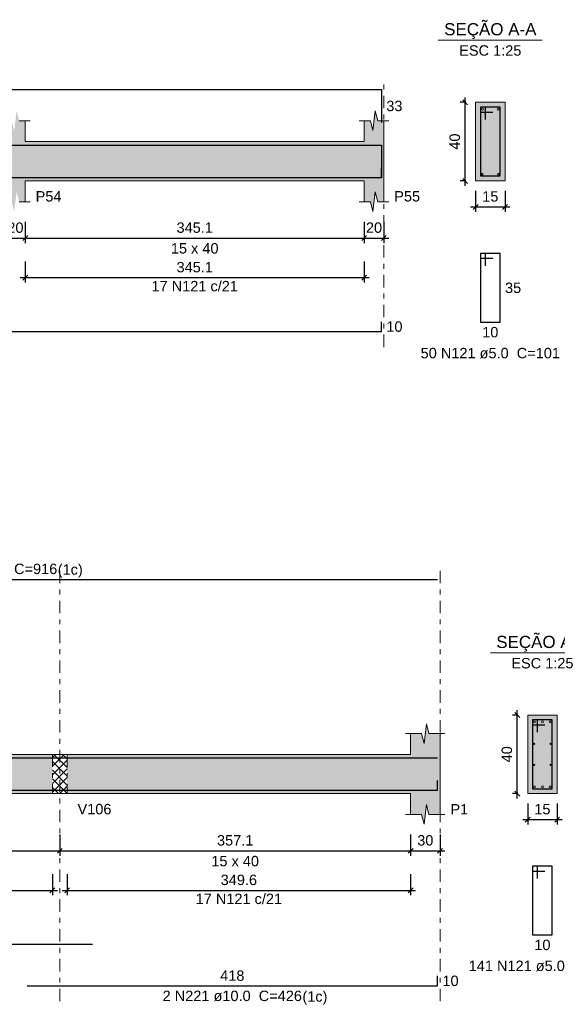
# Model space of a CAD drawing. Header units: millimetres. Extents: x 0 to 119, y 0 to 84.
# Tile 8 of 34: x 36 to 47, y 20 to 41. Entities that reach past the tile are written whole.
import ezdxf

# ---------------------------------------------------------------- set-up
doc = ezdxf.new("R2010")
doc.units = ezdxf.units.MM
doc.header["$MEASUREMENT"] = 0
doc.linetypes.add('DASHDOT', pattern=[2.54, 1.27, -0.635, 0, -0.635])
doc.linetypes.add('NULL', pattern=[0])
doc.layers.get('0').update_dxf_attribs({"lineweight": 18})
for name, color, linetype, lineweight in [('Descrição da armadura', 7, 'Continuous', 0), ('DT-Barras na forma', 2, 'Continuous', 30), ('DT-Barras no corte', 5, 'Continuous', 5), ('DT-Barras rebatidas', 2, 'Continuous', 30), ('DT-Cotas', 9, 'Continuous', 5), ('DT-Forma', 5, 'Continuous', 5), ('DT-Hachura forma vigas', 254, 'Continuous', 5), ('DT-Hachura intersecção vigas', 9, 'Continuous', 5), ('DT-Hachura seção vigas', 254, 'Continuous', 5), ('DT-Pontilhado', 9, 'DASHDOT', 5), ('DT-Textos', 7, 'Continuous', 5), ('Textos armaduras', 7, 'Continuous', 0)]:
    doc.layers.add(name, color=color, linetype=linetype, lineweight=lineweight)
doc.styles.add('Arial', font='txt')
doc.dimstyles.new('UM_25.000000', dxfattribs={"dimtxt": 0.18, "dimasz": 0.1, "dimexe": 0.1, "dimexo": 0.2, "dimgap": 0, "dimtad": 1, "dimtih": 1, "dimtoh": 1, "dimdec": 1, "dimlfac": 25, "dimzin": 0, "dimdsep": 46, "dimtxsty": 'Standard', "dimcen": 0.09, "dimdle": 0.1, "dimadec": 1, "dimazin": 2, "dimtfac": 1, "dimtdec": 4, "dimtofl": 0, "dimtmove": 0, "dimatfit": 3, "dimfxl": 1, "dimtolj": 1, "dimarcsym": 0})
doc.dimstyles.new('UM_50.000000', dxfattribs={"dimtxt": 0.18, "dimasz": 0.1, "dimexe": 0.1, "dimexo": 0.2, "dimgap": 0, "dimtad": 1, "dimtih": 1, "dimtoh": 1, "dimdec": 1, "dimlfac": 50, "dimzin": 0, "dimdsep": 46, "dimtxsty": 'Standard', "dimcen": 0.09, "dimdle": 0.1, "dimadec": 1, "dimazin": 2, "dimtfac": 1, "dimtdec": 4, "dimtofl": 0, "dimtmove": 0, "dimatfit": 3, "dimfxl": 1, "dimtolj": 1, "dimarcsym": 0})

# ---------------------------------------------------------------- blocks, each defined once
blk = doc.blocks.new('_Oblique')
at = {"color": 0, "linetype": 'ByBlock', "lineweight": -2}
blk.add_line((-0.5, -0.5), (0.5, 0.5), dxfattribs=at)
blk = doc.blocks.new('*D197')
at = {"layer": 'Defpoints', "color": 0}
for p in [(35.858, 36.603), (36.258, 36.603), (36.258, 36.074)]:
    blk.add_point(p, dxfattribs=at)
at = {"layer": 'DT-Cotas', "color": 0, "lineweight": -2}
for p, q in [((35.858, 36.403), (35.858, 35.974)), ((36.258, 36.403), (36.258, 35.974)), ((35.758, 36.074), (36.358, 36.074))]:
    blk.add_line(p, q, dxfattribs=at)
at = {"layer": 'DT-Cotas', "color": 0, "lineweight": -2, "xscale": 0.1, "yscale": 0.1, "zscale": 0.1, "rotation": 180}
blk.add_blockref('_Oblique', (35.858, 36.074), dxfattribs=at)
at = {"layer": 'DT-Cotas', "color": 0, "lineweight": -2, "xscale": 0.1, "yscale": 0.1, "zscale": 0.1}
blk.add_blockref('_Oblique', (36.258, 36.074), dxfattribs=at)
at = {"layer": 'DT-Cotas', "color": 7, "insert": (36.058, 36.286), "char_height": 0.2118, "attachment_point": 5, "rotation": 0.0057, "style": 'Arial'}
blk.add_mtext('\\A1;20', dxfattribs=at)
blk = doc.blocks.new('*D198')
at = {"layer": 'Defpoints', "color": 0}
for p in [(36.258, 36.603), (43.16, 36.603), (43.16, 36.074)]:
    blk.add_point(p, dxfattribs=at)
at = {"layer": 'DT-Cotas', "color": 0, "lineweight": -2}
for p, q in [((36.258, 36.403), (36.258, 35.974)), ((43.16, 36.403), (43.16, 35.974)), ((36.158, 36.074), (43.26, 36.074))]:
    blk.add_line(p, q, dxfattribs=at)
at = {"layer": 'DT-Cotas', "color": 0, "lineweight": -2, "xscale": 0.1, "yscale": 0.1, "zscale": 0.1, "rotation": 180}
blk.add_blockref('_Oblique', (36.258, 36.074), dxfattribs=at)
at = {"layer": 'DT-Cotas', "color": 0, "lineweight": -2, "xscale": 0.1, "yscale": 0.1, "zscale": 0.1}
blk.add_blockref('_Oblique', (43.16, 36.074), dxfattribs=at)
at = {"layer": 'DT-Cotas', "color": 7, "insert": (39.709, 36.286), "char_height": 0.2118, "attachment_point": 5, "rotation": 0.0057, "style": 'Arial'}
blk.add_mtext('\\A1;345.1', dxfattribs=at)
blk = doc.blocks.new('*D199')
at = {"layer": 'Defpoints', "color": 0}
for p in [(43.16, 36.603), (43.56, 36.603), (43.56, 36.074)]:
    blk.add_point(p, dxfattribs=at)
at = {"layer": 'DT-Cotas', "color": 0, "lineweight": -2}
for p, q in [((43.16, 36.403), (43.16, 35.974)), ((43.56, 36.403), (43.56, 35.974)), ((43.06, 36.074), (43.66, 36.074))]:
    blk.add_line(p, q, dxfattribs=at)
at = {"layer": 'DT-Cotas', "color": 0, "lineweight": -2, "xscale": 0.1, "yscale": 0.1, "zscale": 0.1, "rotation": 180}
blk.add_blockref('_Oblique', (43.16, 36.074), dxfattribs=at)
at = {"layer": 'DT-Cotas', "color": 0, "lineweight": -2, "xscale": 0.1, "yscale": 0.1, "zscale": 0.1}
blk.add_blockref('_Oblique', (43.56, 36.074), dxfattribs=at)
at = {"layer": 'DT-Cotas', "color": 7, "insert": (43.36, 36.286), "char_height": 0.2118, "attachment_point": 5, "rotation": 0.0057, "style": 'Arial'}
blk.add_mtext('\\A1;20', dxfattribs=at)
blk = doc.blocks.new('*D200')
at = {"layer": 'Defpoints', "color": 0}
for p in [(45.216, 38.839), (45.428, 38.839), (45.428, 37.239)]:
    blk.add_point(p, dxfattribs=at)
at = {"layer": 'DT-Cotas', "color": 0, "lineweight": -2}
for p, q in [((45.216, 37.139), (45.216, 38.939)), ((45.228, 38.839), (45.116, 38.839)), ((45.228, 37.239), (45.116, 37.239))]:
    blk.add_line(p, q, dxfattribs=at)
at = {"layer": 'DT-Cotas', "color": 0, "lineweight": -2, "xscale": 0.1, "yscale": 0.1, "zscale": 0.1}
for p, rotation in [((45.216, 38.839), 90), ((45.216, 37.239), 270)]:
    blk.add_blockref('_Oblique', p, dxfattribs=dict(at, rotation=rotation))
at = {"layer": 'DT-Cotas', "color": 7, "insert": (45.004, 38.039), "char_height": 0.2118, "attachment_point": 5, "rotation": 90, "style": 'Arial'}
blk.add_mtext('\\A1;40', dxfattribs=at)
blk = doc.blocks.new('*D201')
at = {"layer": 'Defpoints', "color": 0}
for p in [(45.428, 37.239), (46.028, 37.239), (46.028, 36.709)]:
    blk.add_point(p, dxfattribs=at)
at = {"layer": 'DT-Cotas', "color": 0, "lineweight": -2}
for p, q in [((45.428, 37.039), (45.428, 36.609)), ((46.028, 37.039), (46.028, 36.609)), ((45.328, 36.709), (46.128, 36.709))]:
    blk.add_line(p, q, dxfattribs=at)
at = {"layer": 'DT-Cotas', "color": 0, "lineweight": -2, "xscale": 0.1, "yscale": 0.1, "zscale": 0.1, "rotation": 180}
blk.add_blockref('_Oblique', (45.428, 36.709), dxfattribs=at)
at = {"layer": 'DT-Cotas', "color": 0, "lineweight": -2, "xscale": 0.1, "yscale": 0.1, "zscale": 0.1}
blk.add_blockref('_Oblique', (46.028, 36.709), dxfattribs=at)
at = {"layer": 'DT-Cotas', "color": 7, "insert": (45.728, 36.921), "char_height": 0.2118, "attachment_point": 5, "rotation": 0.0057, "style": 'Arial'}
blk.add_mtext('\\A1;15', dxfattribs=at)
blk = doc.blocks.new('*D204')
at = {"layer": 'Defpoints', "color": 0}
for p in [(36.258, 35.799), (43.16, 35.799), (43.16, 35.269)]:
    blk.add_point(p, dxfattribs=at)
at = {"layer": 'DT-Cotas', "color": 0, "lineweight": -2}
for p, q in [((36.258, 35.599), (36.258, 35.169)), ((43.16, 35.599), (43.16, 35.169)), ((36.158, 35.269), (43.26, 35.269))]:
    blk.add_line(p, q, dxfattribs=at)
at = {"layer": 'DT-Cotas', "color": 0, "lineweight": -2, "xscale": 0.1, "yscale": 0.1, "zscale": 0.1, "rotation": 180}
blk.add_blockref('_Oblique', (36.258, 35.269), dxfattribs=at)
at = {"layer": 'DT-Cotas', "color": 0, "lineweight": -2, "xscale": 0.1, "yscale": 0.1, "zscale": 0.1}
blk.add_blockref('_Oblique', (43.16, 35.269), dxfattribs=at)
at = {"layer": 'DT-Cotas', "color": 7, "insert": (39.709, 35.481), "char_height": 0.2118, "attachment_point": 5, "rotation": 0.0057, "style": 'Arial'}
blk.add_mtext('\\A1;345.1', dxfattribs=at)
blk = doc.blocks.new('*D237')
at = {"layer": 'Defpoints', "color": 0}
for p in [(28.398, 24.126), (36.962, 24.126), (36.962, 23.597)]:
    blk.add_point(p, dxfattribs=at)
at = {"layer": 'DT-Cotas', "color": 0, "lineweight": -2}
for p, q in [((28.398, 23.926), (28.398, 23.497)), ((36.962, 23.926), (36.962, 23.497)), ((28.298, 23.597), (37.062, 23.597))]:
    blk.add_line(p, q, dxfattribs=at)
at = {"layer": 'DT-Cotas', "color": 0, "lineweight": -2, "xscale": 0.1, "yscale": 0.1, "zscale": 0.1, "rotation": 180}
blk.add_blockref('_Oblique', (28.398, 23.597), dxfattribs=at)
at = {"layer": 'DT-Cotas', "color": 0, "lineweight": -2, "xscale": 0.1, "yscale": 0.1, "zscale": 0.1}
blk.add_blockref('_Oblique', (36.962, 23.597), dxfattribs=at)
at = {"layer": 'DT-Cotas', "color": 7, "insert": (32.68, 23.809), "char_height": 0.2118, "attachment_point": 5, "style": 'Arial'}
blk.add_mtext('\\A1;428.2', dxfattribs=at)
blk = doc.blocks.new('*D238')
at = {"layer": 'Defpoints', "color": 0}
for p in [(36.962, 24.126), (44.104, 24.126), (44.104, 23.597)]:
    blk.add_point(p, dxfattribs=at)
at = {"layer": 'DT-Cotas', "color": 0, "lineweight": -2}
for p, q in [((36.962, 23.926), (36.962, 23.497)), ((44.104, 23.926), (44.104, 23.497)), ((36.862, 23.597), (44.204, 23.597))]:
    blk.add_line(p, q, dxfattribs=at)
at = {"layer": 'DT-Cotas', "color": 0, "lineweight": -2, "xscale": 0.1, "yscale": 0.1, "zscale": 0.1, "rotation": 180}
blk.add_blockref('_Oblique', (36.962, 23.597), dxfattribs=at)
at = {"layer": 'DT-Cotas', "color": 0, "lineweight": -2, "xscale": 0.1, "yscale": 0.1, "zscale": 0.1}
blk.add_blockref('_Oblique', (44.104, 23.597), dxfattribs=at)
at = {"layer": 'DT-Cotas', "color": 7, "insert": (40.533, 23.809), "char_height": 0.2118, "attachment_point": 5, "rotation": 0.0057, "style": 'Arial'}
blk.add_mtext('\\A1;357.1', dxfattribs=at)
blk = doc.blocks.new('*D239')
at = {"layer": 'Defpoints', "color": 0}
for p in [(44.104, 24.126), (44.704, 24.126), (44.704, 23.597)]:
    blk.add_point(p, dxfattribs=at)
at = {"layer": 'DT-Cotas', "color": 0, "lineweight": -2}
for p, q in [((44.104, 23.926), (44.104, 23.497)), ((44.704, 23.926), (44.704, 23.497)), ((44.004, 23.597), (44.804, 23.597))]:
    blk.add_line(p, q, dxfattribs=at)
at = {"layer": 'DT-Cotas', "color": 0, "lineweight": -2, "xscale": 0.1, "yscale": 0.1, "zscale": 0.1, "rotation": 180}
blk.add_blockref('_Oblique', (44.104, 23.597), dxfattribs=at)
at = {"layer": 'DT-Cotas', "color": 0, "lineweight": -2, "xscale": 0.1, "yscale": 0.1, "zscale": 0.1}
blk.add_blockref('_Oblique', (44.704, 23.597), dxfattribs=at)
at = {"layer": 'DT-Cotas', "color": 7, "insert": (44.404, 23.809), "char_height": 0.2118, "attachment_point": 5, "rotation": 0.0057, "style": 'Arial'}
blk.add_mtext('\\A1;30', dxfattribs=at)
blk = doc.blocks.new('*D243')
at = {"layer": 'Defpoints', "color": 0}
for p in [(46.277, 26.362), (46.489, 26.362), (46.489, 24.762)]:
    blk.add_point(p, dxfattribs=at)
at = {"layer": 'DT-Cotas', "color": 0, "lineweight": -2}
for p, q in [((46.289, 26.362), (46.177, 26.362)), ((46.277, 24.662), (46.277, 26.462)), ((46.289, 24.762), (46.177, 24.762))]:
    blk.add_line(p, q, dxfattribs=at)
at = {"layer": 'DT-Cotas', "color": 0, "lineweight": -2, "xscale": 0.1, "yscale": 0.1, "zscale": 0.1}
for p, rotation in [((46.277, 26.362), 90), ((46.277, 24.762), 270)]:
    blk.add_blockref('_Oblique', p, dxfattribs=dict(at, rotation=rotation))
at = {"layer": 'DT-Cotas', "color": 7, "insert": (46.065, 25.562), "char_height": 0.2118, "attachment_point": 5, "rotation": 90, "style": 'Arial'}
blk.add_mtext('\\A1;40', dxfattribs=at)
blk = doc.blocks.new('*D244')
at = {"layer": 'Defpoints', "color": 0}
for p in [(46.489, 24.762), (47.089, 24.762), (47.089, 24.232)]:
    blk.add_point(p, dxfattribs=at)
at = {"layer": 'DT-Cotas', "color": 0, "lineweight": -2}
for p, q in [((46.489, 24.562), (46.489, 24.132)), ((47.089, 24.562), (47.089, 24.132)), ((46.389, 24.232), (47.189, 24.232))]:
    blk.add_line(p, q, dxfattribs=at)
at = {"layer": 'DT-Cotas', "color": 0, "lineweight": -2, "xscale": 0.1, "yscale": 0.1, "zscale": 0.1, "rotation": 180}
blk.add_blockref('_Oblique', (46.489, 24.232), dxfattribs=at)
at = {"layer": 'DT-Cotas', "color": 0, "lineweight": -2, "xscale": 0.1, "yscale": 0.1, "zscale": 0.1}
blk.add_blockref('_Oblique', (47.089, 24.232), dxfattribs=at)
at = {"layer": 'DT-Cotas', "color": 7, "insert": (46.789, 24.444), "char_height": 0.2118, "attachment_point": 5, "rotation": 0.0057, "style": 'Arial'}
blk.add_mtext('\\A1;15', dxfattribs=at)
blk = doc.blocks.new('*D248')
at = {"layer": 'Defpoints', "color": 0}
for p in [(28.398, 23.321), (36.812, 23.321), (36.812, 22.792)]:
    blk.add_point(p, dxfattribs=at)
at = {"layer": 'DT-Cotas', "color": 0, "lineweight": -2}
for p, q in [((28.398, 23.121), (28.398, 22.692)), ((36.812, 23.121), (36.812, 22.692)), ((28.298, 22.792), (36.912, 22.792))]:
    blk.add_line(p, q, dxfattribs=at)
at = {"layer": 'DT-Cotas', "color": 0, "lineweight": -2, "xscale": 0.1, "yscale": 0.1, "zscale": 0.1, "rotation": 180}
blk.add_blockref('_Oblique', (28.398, 22.792), dxfattribs=at)
at = {"layer": 'DT-Cotas', "color": 0, "lineweight": -2, "xscale": 0.1, "yscale": 0.1, "zscale": 0.1}
blk.add_blockref('_Oblique', (36.812, 22.792), dxfattribs=at)
at = {"layer": 'DT-Cotas', "color": 7, "insert": (32.605, 23.004), "char_height": 0.2118, "attachment_point": 5, "style": 'Arial'}
blk.add_mtext('\\A1;420.7', dxfattribs=at)
blk = doc.blocks.new('*D249')
at = {"layer": 'Defpoints', "color": 0}
for p in [(37.112, 23.321), (44.104, 23.321), (44.104, 22.792)]:
    blk.add_point(p, dxfattribs=at)
at = {"layer": 'DT-Cotas', "color": 0, "lineweight": -2}
for p, q in [((37.112, 23.121), (37.112, 22.692)), ((44.104, 23.121), (44.104, 22.692)), ((37.012, 22.792), (44.204, 22.792))]:
    blk.add_line(p, q, dxfattribs=at)
at = {"layer": 'DT-Cotas', "color": 0, "lineweight": -2, "xscale": 0.1, "yscale": 0.1, "zscale": 0.1, "rotation": 180}
blk.add_blockref('_Oblique', (37.112, 22.792), dxfattribs=at)
at = {"layer": 'DT-Cotas', "color": 0, "lineweight": -2, "xscale": 0.1, "yscale": 0.1, "zscale": 0.1}
blk.add_blockref('_Oblique', (44.104, 22.792), dxfattribs=at)
at = {"layer": 'DT-Cotas', "color": 7, "insert": (40.608, 23.004), "char_height": 0.2118, "attachment_point": 5, "rotation": 0.0057, "style": 'Arial'}
blk.add_mtext('\\A1;349.6', dxfattribs=at)

msp = doc.modelspace()

# ---------------------------------------------------------------- hatches: boundary and pattern name
at = {"layer": 'DT-Hachura forma vigas', "linetype": 'Continuous'}
for points in [[(43.5603, 36.8153), (43.5603, 37.2389), (43.5603, 38.0389), (43.5603, 38.4625), (43.4353, 38.4625), (43.3853, 38.6625), (43.3353, 38.2625), (43.2853, 38.4625), (43.1603, 38.4625), (43.1603, 38.0389), (36.2577, 38.0389), (36.2577, 38.4625), (36.1327, 38.4625), (36.0827, 38.6625), (36.0327, 38.2625), (35.9827, 38.4625), (35.8577, 38.4625), (35.8577, 38.0389), (33.1577, 38.0389), (33.1577, 37.2389), (35.8577, 37.2389), (35.8577, 36.8153), (35.9827, 36.8153), (36.0327, 36.6153), (36.0827, 37.0153), (36.1327, 36.8153), (36.2577, 36.8153), (36.2577, 37.2389), (43.1603, 37.2389), (43.1603, 36.8153), (43.2853, 36.8153), (43.3353, 36.6153), (43.3853, 37.0153), (43.4353, 36.8153), (43.5603, 36.8153)], [(28.3977, 24.7617), (36.8115, 24.7617), (36.8115, 25.5617), (28.3977, 25.5617), (28.3977, 25.9853), (28.1727, 25.9853), (28.1227, 26.1853), (28.0727, 25.7853), (28.0227, 25.9853), (27.7977, 25.9853), (27.7977, 25.5617), (20.5823, 25.5617), (20.5823, 25.9853), (20.3573, 25.9853), (20.3073, 26.1853), (20.2573, 25.7853), (20.2073, 25.9853), (19.9823, 25.9853), (19.9823, 25.5617), (11.1939, 25.5617), (11.1939, 25.9853), (11.0689, 25.9853), (11.0189, 26.1853), (10.9689, 25.7853), (10.9189, 25.9853), (10.7939, 25.9853), (10.7939, 25.5617), (10.1277, 25.5617), (10.1277, 24.7617), (10.7939, 24.7617), (10.7939, 24.3381), (10.9189, 24.3381), (10.9689, 24.1381), (11.0189, 24.5381), (11.0689, 24.3381), (11.1939, 24.3381), (11.1939, 24.7617), (19.9823, 24.7617), (19.9823, 24.3381), (20.2073, 24.3381), (20.2573, 24.1381), (20.3073, 24.5381), (20.3573, 24.3381), (20.5823, 24.3381), (20.5823, 24.7617), (27.7977, 24.7617), (27.7977, 24.3381), (28.0227, 24.3381), (28.0727, 24.1381), (28.1227, 24.5381), (28.1727, 24.3381), (28.3977, 24.3381), (28.3977, 24.7617)], [(44.7037, 24.3381), (44.7037, 24.7617), (44.7037, 25.5617), (44.7037, 25.9853), (44.4787, 25.9853), (44.4287, 26.1853), (44.3787, 25.7853), (44.3287, 25.9853), (44.1037, 25.9853), (44.1037, 25.5617), (37.1115, 25.5617), (37.1115, 24.7617), (44.1037, 24.7617), (44.1037, 24.3381), (44.3287, 24.3381), (44.3787, 24.1381), (44.4287, 24.5381), (44.4787, 24.3381), (44.7037, 24.3381)]]:
    msp.add_hatch(color=254, dxfattribs=at).paths.add_polyline_path(points)
at = {"layer": 'DT-Hachura intersecção vigas', "linetype": 'Continuous'}
h = msp.add_hatch(dxfattribs=at)
h.set_pattern_fill('ANSI37', color=9, style=0)
h.paths.add_polyline_path([(36.8115, 24.7617), (37.1115, 24.7617), (37.1115, 25.5617), (36.8115, 25.5617), (36.8115, 24.7617)])
at = {"layer": 'DT-Hachura seção vigas', "linetype": 'Continuous'}
for points in [[(45.4279, 37.2389), (45.4279, 37.2389), (46.0279, 37.2389), (46.0279, 38.8389), (45.4279, 38.8389), (45.4279, 37.2389)], [(46.4888, 24.7617), (46.4888, 24.7617), (47.0888, 24.7617), (47.0888, 26.3617), (46.4888, 26.3617), (46.4888, 24.7617)]]:
    msp.add_hatch(color=254, dxfattribs=at).paths.add_polyline_path(points)

# ---------------------------------------------------------------- linework, layer by layer
at = {"layer": 'DT-Barras na forma'}
for p, q in [((45.6279, 38.7389), (45.5279, 38.7389)), ((45.5279, 38.7389), (45.5279, 37.3389)), ((45.9279, 38.7389), (45.5279, 38.7389)), ((45.5279, 38.7389), (45.5279, 38.6389)), ((45.6279, 38.4889), (45.6279, 38.7389)), ((45.9279, 37.3389), (45.9279, 38.7389)), ((45.5279, 38.6389), (45.7779, 38.6389)), ((45.5279, 37.3389), (45.9279, 37.3389)), ((46.6888, 26.2617), (46.5888, 26.2617)), ((46.5888, 26.2617), (46.5888, 24.8617)), ((46.9888, 26.2617), (46.5888, 26.2617)), ((46.5888, 26.2617), (46.5888, 26.1617)), ((46.5888, 26.1617), (46.8388, 26.1617)), ((46.6888, 26.0117), (46.6888, 26.2617)), ((46.9888, 24.8617), (46.9888, 26.2617)), ((46.5888, 24.8617), (46.9888, 24.8617))]:
    msp.add_line(p, q, dxfattribs=at)
for points in [[(21.5137, 37.3475), (21.5137, 37.9689), (43.5103, 37.9689), (43.5103, 37.3017)], [(21.5137, 37.5069), (21.5137, 37.3069), (43.5103, 37.3069), (43.5103, 37.5069)], [(26.3307, 25.4917), (44.6537, 25.4917)], [(36.2944, 24.8317), (44.6537, 24.8317), (44.6537, 25.0317)], [(19.6152, 24.8317), (37.6287, 24.8317)]]:
    msp.add_lwpolyline(points, dxfattribs=at)
at = {"layer": 'DT-Barras no corte'}
for centre, radius in [((45.5679, 38.6989), 0.02), ((45.8879, 38.6989), 0.02), ((45.5639, 37.3749), 0.016), ((45.8919, 37.3749), 0.016), ((46.6288, 26.2217), 0.02), ((46.7888, 26.2217), 0.02), ((46.9488, 26.2217), 0.02), ((46.6214, 25.775), 0.0126), ((46.9562, 25.775), 0.0126), ((46.6214, 25.3484), 0.0126), ((46.9562, 25.3484), 0.0126), ((46.6288, 24.9017), 0.02), ((46.7888, 24.9017), 0.02), ((46.9488, 24.9017), 0.02)]:
    msp.add_circle(centre, radius, dxfattribs=at)
at = {"layer": 'DT-Barras rebatidas'}
for points in [[(21.5137, 38.4771), (21.5137, 39.0985), (43.5103, 39.0985), (43.5103, 38.4313)], [(45.6279, 35.5122), (45.6279, 35.7622), (45.5279, 35.7622), (45.5279, 34.3622), (45.9279, 34.3622), (45.9279, 35.7622), (45.5279, 35.7622), (45.5279, 35.6622), (45.7779, 35.6622)], [(21.5137, 34.3722), (21.5137, 34.1722), (43.5103, 34.1722), (43.5103, 34.3722)], [(26.3307, 29.1205), (44.6537, 29.1205)], [(46.6888, 23.035), (46.6888, 23.285), (46.5888, 23.285), (46.5888, 21.885), (46.9888, 21.885), (46.9888, 23.285), (46.5888, 23.285), (46.5888, 23.185), (46.8388, 23.185)], [(19.6152, 21.6971), (37.6287, 21.6971)], [(36.2944, 20.8499), (44.6537, 20.8499), (44.6537, 21.0499)]]:
    msp.add_lwpolyline(points, dxfattribs=at)
at = {"layer": 'DT-Forma'}
for p, q in [((46.0279, 38.8389), (45.4279, 38.8389)), ((45.4279, 38.8389), (45.4279, 37.2389)), ((46.0279, 37.2389), (46.0279, 38.8389)), ((43.3353, 38.2625), (43.3853, 38.6625)), ((43.3853, 38.6625), (43.4353, 38.4625)), ((36.1327, 38.4625), (36.3577, 38.4625)), ((36.2577, 38.4625), (36.2577, 38.0389)), ((43.0603, 38.4625), (43.2853, 38.4625)), ((43.1603, 38.0389), (43.1603, 38.4625)), ((43.2853, 38.4625), (43.3353, 38.2625)), ((43.4353, 38.4625), (43.6603, 38.4625)), ((43.5603, 38.4625), (43.5603, 38.0389)), ((36.2577, 38.0389), (43.1603, 38.0389)), ((36.2577, 36.8153), (36.2577, 37.2389)), ((36.2577, 37.2389), (43.1603, 37.2389)), ((43.1603, 37.2389), (43.1603, 36.8153)), ((43.5603, 36.8153), (43.5603, 37.2389)), ((45.4279, 37.2389), (46.0279, 37.2389)), ((43.3353, 36.6153), (43.3853, 37.0153)), ((43.3853, 37.0153), (43.4353, 36.8153)), ((36.1327, 36.8153), (36.3577, 36.8153)), ((43.0603, 36.8153), (43.2853, 36.8153)), ((43.2853, 36.8153), (43.3353, 36.6153)), ((43.4353, 36.8153), (43.6603, 36.8153)), ((47.0888, 26.3617), (46.4888, 26.3617)), ((46.4888, 26.3617), (46.4888, 24.7617)), ((47.0888, 24.7617), (47.0888, 26.3617)), ((44.3787, 25.7853), (44.4287, 26.1853)), ((44.4287, 26.1853), (44.4787, 25.9853)), ((44.0037, 25.9853), (44.3287, 25.9853)), ((44.1037, 25.5617), (44.1037, 25.9853)), ((44.3287, 25.9853), (44.3787, 25.7853)), ((44.4787, 25.9853), (44.8037, 25.9853)), ((44.7037, 25.9853), (44.7037, 25.5617)), ((28.3977, 25.5617), (36.8115, 25.5617)), ((36.8115, 25.5617), (37.1115, 25.5617)), ((37.1115, 25.5617), (44.1037, 25.5617)), ((28.3977, 24.7617), (36.8115, 24.7617)), ((36.8115, 24.7617), (37.1115, 24.7617)), ((37.1115, 24.7617), (44.1037, 24.7617)), ((44.1037, 24.7617), (44.1037, 24.3381)), ((44.7037, 24.3381), (44.7037, 24.7617)), ((46.4888, 24.7617), (47.0888, 24.7617)), ((44.3787, 24.1381), (44.4287, 24.5381)), ((44.4287, 24.5381), (44.4787, 24.3381)), ((44.0037, 24.3381), (44.3287, 24.3381)), ((44.3287, 24.3381), (44.3787, 24.1381)), ((44.4787, 24.3381), (44.8037, 24.3381))]:
    msp.add_line(p, q, dxfattribs=at)
at = {"layer": 'DT-Forma', "linetype": 'Continuous'}
for p, q in [((43.5603, 38.0389), (43.5603, 37.2389)), ((44.7037, 25.5617), (44.7037, 24.7617))]:
    msp.add_line(p, q, dxfattribs=at)
at = {"layer": 'DT-Pontilhado', "ltscale": 0.2}
for p, q in [((43.5603, 33.8545), (43.5603, 39.3103)), ((36.9615, 20.5322), (36.9615, 29.3323)), ((44.7037, 20.5322), (44.7037, 29.3323)), ((36.8115, 25.5617), (36.8115, 24.7617)), ((37.1115, 25.5617), (37.1115, 24.7617))]:
    msp.add_line(p, q, dxfattribs=at)
at = {"layer": 'DT-Textos'}
for p, q in [((44.6689, 40.1038), (46.7869, 40.1038)), ((45.7298, 27.6266), (47.8478, 27.6266))]:
    msp.add_line(p, q, dxfattribs=at)

# ---------------------------------------------------------------- texts
at = {"layer": 'Descrição da armadura', "linetype": 'NULL', "char_height": 0.2118, "attachment_point": 8, "line_spacing_factor": 0.9, "style": 'Arial'}
for s, insert, width in [('17 N121 c/21', (39.709, 34.9874), 3.450264), ('50 N121 ø5.0  C=101', (45.7279, 33.6208), 5.562109), ('2 N224 ø10.0  C=916', (35.4919, 29.2268), 5.562109), ('17 N121 c/21', (40.6076, 22.5103), 3.450264), ('141 N121 ø5.0  C=101', (46.7889, 21.1438), 5.884678), ('2 N221 ø10.0  C=426', (40.4739, 20.5318), 5.562109)]:
    msp.add_mtext(s, dxfattribs=dict(at, insert=insert, width=width))
at = {"layer": 'DT-Textos', "linetype": 'NULL', "line_spacing_factor": 0.798, "style": 'Arial'}
for s, insert, char_height, width, attachment_point in [('SEÇÃO A-A', (45.7279, 40.1279), 0.2471, 3.812061, 8), ('ESC 1:25', (45.7279, 39.7858), 0.2118, 2.482559, 8), ('P54', (36.4699, 36.8158), 0.2118, 1.031992, 7), ('P55', (43.7719, 36.8158), 0.2118, 1.031992, 7), ('15 x 40', (39.7089, 35.7568), 0.2118, 1.902559, 8), ('(1c)', (36.9199, 29.1569), 0.2118, 0.998857, 7), ('SEÇÃO A-A', (46.7889, 27.6509), 0.2471, 3.812061, 8), ('ESC 1:25', (46.7889, 27.3088), 0.2118, 2.482559, 8), ('V106', (37.3229, 24.3378), 0.2118, 1.354561, 7), ('P1', (44.9159, 24.3378), 0.2118, 0.709424, 7), ('15 x 40', (40.5329, 23.2788), 0.2118, 1.902559, 8), ('(1c)', (41.9019, 20.4619), 0.2118, 0.998857, 7)]:
    msp.add_mtext(s, dxfattribs=dict(at, insert=insert, char_height=char_height, width=width, attachment_point=attachment_point))
at = {"layer": 'Textos armaduras', "linetype": 'NULL', "char_height": 0.2118, "line_spacing_factor": 0.9, "style": 'Arial'}
for s, insert, width, attachment_point in [('33', (43.6103, 38.8708), 1.045137, 1), ('35', (46.0279, 35.1681), 1.045137, 1), ('10', (43.6103, 34.3781), 1.045137, 1), ('10', (45.7279, 34.2649), 1.045137, 2), ('10', (46.7888, 21.7877), 1.045137, 2), ('418', (40.474, 20.9471), 1.367705, 8), ('10', (44.7537, 21.0558), 1.045137, 1)]:
    msp.add_mtext(s, dxfattribs=dict(at, insert=insert, width=width, attachment_point=attachment_point))

# ---------------------------------------------------------------- dimensions: what is measured, and where the dimension line sits
at = {"layer": 'DT-Cotas'}
for base, p1, p2, picture, middle in [((45.2161, 38.8389), (45.4279, 37.2389), (45.4279, 38.8389), '*D200', (45.0043, 38.0389)), ((46.277, 26.3617), (46.4888, 24.7617), (46.4888, 26.3617), '*D243', (46.0652, 25.5617))]:
    dim = msp.add_linear_dim(base=base, p1=p1, p2=p2, angle=90, dimstyle='UM_25.000000', override={"dimtxt": 0.2118, "dimasz": 0.1, "dimexe": 0.1, "dimexo": 0.2, "dimtad": 1, "dimtih": 0, "dimtoh": 0, "dimdec": 1, "dimlfac": 25, "dimzin": 8, "dimtxsty": 'Arial', "dimblk": 'Oblique', "dimblk1": 'Oblique', "dimblk2": 'Oblique', "dimsah": 1, "dimdle": 0.1, "dimse1": 0, "dimse2": 0, "dimclrt": 7, "dimadec": 1, "dimazin": 3, "dimtmove": 2, "dimldrblk": 'Oblique'}, dxfattribs=at)
    dim.commit()
    dim.dimension.update_dxf_attribs({"geometry": picture, "text_midpoint": middle, "dimtype": 160, "text_rotation": 90})
for base, p1, p2, dimstyle, override, picture, middle in [((46.0279, 36.7094), (45.4279, 37.2389), (46.0279, 37.2389), 'UM_25.000000', {"dimtxt": 0.2118, "dimasz": 0.1, "dimexe": 0.1, "dimexo": 0.2, "dimtad": 1, "dimtih": 0, "dimtoh": 0, "dimdec": 1, "dimlfac": 25, "dimzin": 8, "dimtxsty": 'Arial', "dimblk": 'Oblique', "dimblk1": 'Oblique', "dimblk2": 'Oblique', "dimsah": 1, "dimdle": 0.1, "dimse1": 0, "dimse2": 0, "dimclrt": 7, "dimadec": 1, "dimazin": 3, "dimtmove": 2, "dimldrblk": 'Oblique'}, '*D201', (45.7279, 36.9212)), ((36.2577, 36.074), (35.8577, 36.6035), (36.2577, 36.6035), 'UM_50.000000', {"dimtxt": 0.2118, "dimasz": 0.1, "dimexe": 0.1, "dimexo": 0.2, "dimtad": 1, "dimtih": 0, "dimtoh": 0, "dimdec": 1, "dimlfac": 50, "dimzin": 8, "dimtxsty": 'Arial', "dimblk": 'Oblique', "dimblk1": 'Oblique', "dimblk2": 'Oblique', "dimsah": 1, "dimdle": 0.1, "dimse1": 0, "dimse2": 0, "dimclrt": 7, "dimadec": 1, "dimazin": 3, "dimtmove": 2, "dimldrblk": 'Oblique'}, '*D197', (36.0577, 36.2858)), ((43.1603, 36.074), (36.2577, 36.6035), (43.1603, 36.6035), 'UM_50.000000', {"dimtxt": 0.2118, "dimasz": 0.1, "dimexe": 0.1, "dimexo": 0.2, "dimtad": 1, "dimtih": 0, "dimtoh": 0, "dimdec": 1, "dimlfac": 50, "dimzin": 8, "dimtxsty": 'Arial', "dimblk": 'Oblique', "dimblk1": 'Oblique', "dimblk2": 'Oblique', "dimsah": 1, "dimdle": 0.1, "dimse1": 0, "dimse2": 0, "dimclrt": 7, "dimadec": 1, "dimazin": 3, "dimtmove": 2, "dimldrblk": 'Oblique'}, '*D198', (39.709, 36.2858)), ((43.5603, 36.074), (43.1603, 36.6035), (43.5603, 36.6035), 'UM_50.000000', {"dimtxt": 0.2118, "dimasz": 0.1, "dimexe": 0.1, "dimexo": 0.2, "dimtad": 1, "dimtih": 0, "dimtoh": 0, "dimdec": 1, "dimlfac": 50, "dimzin": 8, "dimtxsty": 'Arial', "dimblk": 'Oblique', "dimblk1": 'Oblique', "dimblk2": 'Oblique', "dimsah": 1, "dimdle": 0.1, "dimse1": 0, "dimse2": 0, "dimclrt": 7, "dimadec": 1, "dimazin": 3, "dimtmove": 2, "dimldrblk": 'Oblique'}, '*D199', (43.3603, 36.2858)), ((43.1603, 35.2691), (36.2577, 35.7986), (43.1603, 35.7986), 'UM_50.000000', {"dimtxt": 0.2118, "dimasz": 0.1, "dimexe": 0.1, "dimexo": 0.2, "dimtad": 1, "dimtih": 0, "dimtoh": 0, "dimdec": 1, "dimlfac": 50, "dimzin": 8, "dimtxsty": 'Arial', "dimblk": 'Oblique', "dimblk1": 'Oblique', "dimblk2": 'Oblique', "dimsah": 1, "dimdle": 0.1, "dimse1": 0, "dimse2": 0, "dimclrt": 7, "dimadec": 1, "dimazin": 3, "dimtmove": 2, "dimldrblk": 'Oblique'}, '*D204', (39.709, 35.4809)), ((47.0888, 24.2322), (46.4888, 24.7617), (47.0888, 24.7617), 'UM_25.000000', {"dimtxt": 0.2118, "dimasz": 0.1, "dimexe": 0.1, "dimexo": 0.2, "dimtad": 1, "dimtih": 0, "dimtoh": 0, "dimdec": 1, "dimlfac": 25, "dimzin": 8, "dimtxsty": 'Arial', "dimblk": 'Oblique', "dimblk1": 'Oblique', "dimblk2": 'Oblique', "dimsah": 1, "dimdle": 0.1, "dimse1": 0, "dimse2": 0, "dimclrt": 7, "dimadec": 1, "dimazin": 3, "dimtmove": 2, "dimldrblk": 'Oblique'}, '*D244', (46.7888, 24.444)), ((44.1037, 23.5968), (36.9615, 24.1263), (44.1037, 24.1263), 'UM_50.000000', {"dimtxt": 0.2118, "dimasz": 0.1, "dimexe": 0.1, "dimexo": 0.2, "dimtad": 1, "dimtih": 0, "dimtoh": 0, "dimdec": 1, "dimlfac": 50, "dimzin": 8, "dimtxsty": 'Arial', "dimblk": 'Oblique', "dimblk1": 'Oblique', "dimblk2": 'Oblique', "dimsah": 1, "dimdle": 0.1, "dimse1": 0, "dimse2": 0, "dimclrt": 7, "dimadec": 1, "dimazin": 3, "dimtmove": 2, "dimldrblk": 'Oblique'}, '*D238', (40.5326, 23.8086)), ((44.7037, 23.5968), (44.1037, 24.1263), (44.7037, 24.1263), 'UM_50.000000', {"dimtxt": 0.2118, "dimasz": 0.1, "dimexe": 0.1, "dimexo": 0.2, "dimtad": 1, "dimtih": 0, "dimtoh": 0, "dimdec": 1, "dimlfac": 50, "dimzin": 8, "dimtxsty": 'Arial', "dimblk": 'Oblique', "dimblk1": 'Oblique', "dimblk2": 'Oblique', "dimsah": 1, "dimdle": 0.1, "dimse1": 0, "dimse2": 0, "dimclrt": 7, "dimadec": 1, "dimazin": 3, "dimtmove": 2, "dimldrblk": 'Oblique'}, '*D239', (44.4037, 23.8086)), ((44.1037, 22.792), (37.1115, 23.3215), (44.1037, 23.3215), 'UM_50.000000', {"dimtxt": 0.2118, "dimasz": 0.1, "dimexe": 0.1, "dimexo": 0.2, "dimtad": 1, "dimtih": 0, "dimtoh": 0, "dimdec": 1, "dimlfac": 50, "dimzin": 8, "dimtxsty": 'Arial', "dimblk": 'Oblique', "dimblk1": 'Oblique', "dimblk2": 'Oblique', "dimsah": 1, "dimdle": 0.1, "dimse1": 0, "dimse2": 0, "dimclrt": 7, "dimadec": 1, "dimazin": 3, "dimtmove": 2, "dimldrblk": 'Oblique'}, '*D249', (40.6076, 23.0038))]:
    dim = msp.add_linear_dim(base=base, p1=p1, p2=p2, dimstyle=dimstyle, override=override, dxfattribs=at)
    dim.commit()
    dim.dimension.update_dxf_attribs({"geometry": picture, "text_midpoint": middle, "dimtype": 160, "text_rotation": 0.00573})
for base, p1, p2, picture, middle in [((36.9615, 23.5968), (28.3977, 24.1263), (36.9615, 24.1263), '*D237', (32.6796, 23.8086)), ((36.8115, 22.792), (28.3977, 23.3215), (36.8115, 23.3215), '*D248', (32.6046, 23.0038))]:
    dim = msp.add_linear_dim(base=base, p1=p1, p2=p2, dimstyle='UM_50.000000', override={"dimtxt": 0.2118, "dimasz": 0.1, "dimexe": 0.1, "dimexo": 0.2, "dimtad": 1, "dimtih": 0, "dimtoh": 0, "dimdec": 1, "dimlfac": 50, "dimzin": 8, "dimtxsty": 'Arial', "dimblk": 'Oblique', "dimblk1": 'Oblique', "dimblk2": 'Oblique', "dimsah": 1, "dimdle": 0.1, "dimse1": 0, "dimse2": 0, "dimclrt": 7, "dimadec": 1, "dimazin": 3, "dimtmove": 2, "dimldrblk": 'Oblique'}, dxfattribs=at)
    dim.commit()
    dim.dimension.update_dxf_attribs({"geometry": picture, "text_midpoint": middle, "dimtype": 160})

doc.saveas('drawing.dxf')
